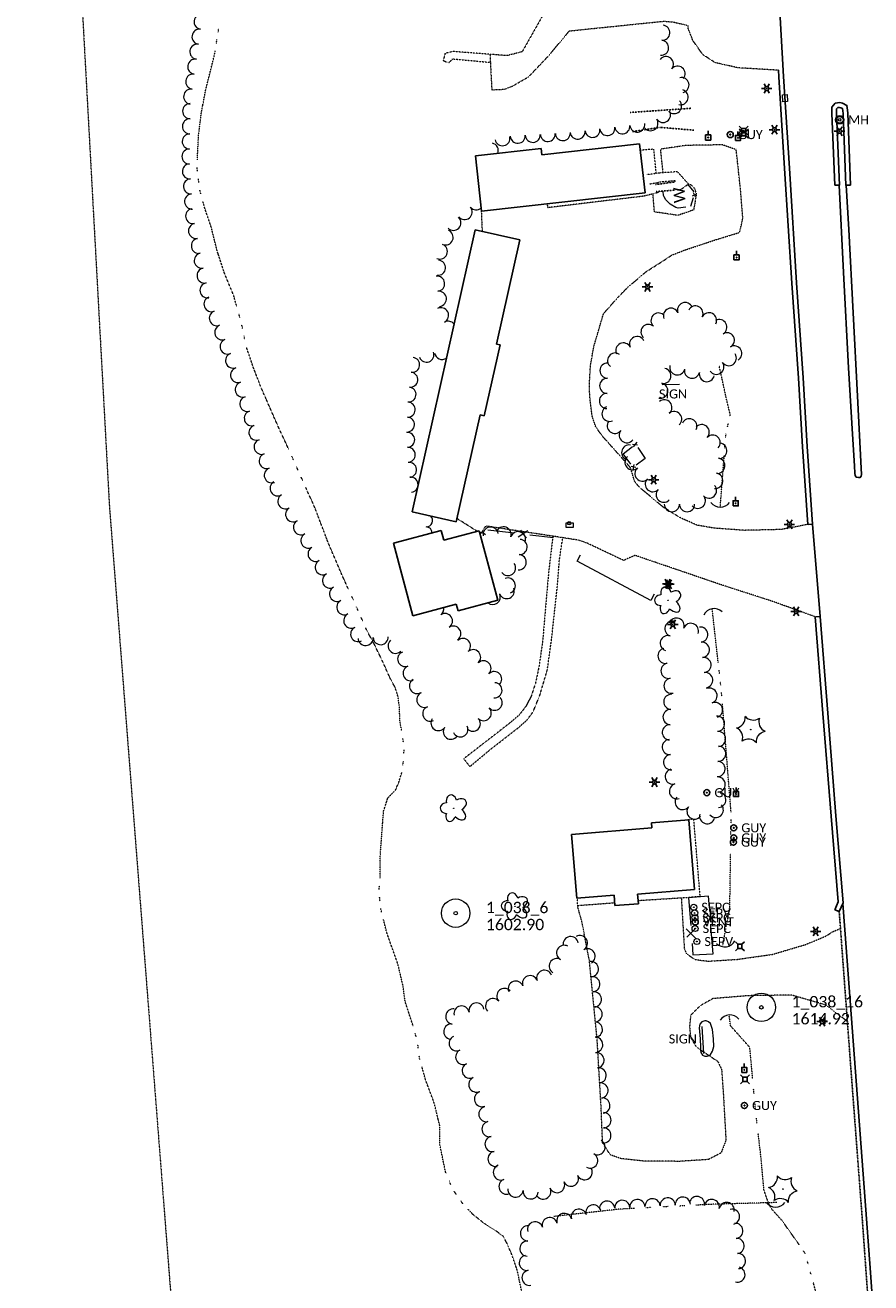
# Model space of a CAD drawing. Extents: x 386237 to 390135, y 96958 to 113752.
# Tile 85 of 116: x 387990 to 388437, y 107226 to 107891. Entities that reach past the tile are written whole.
import ezdxf
from ezdxf.enums import TextEntityAlignment as Align
from ezdxf.lldxf.tags import DXFTag

# ---------------------------------------------------------------- set-up
doc = ezdxf.new("R2010")
doc.units = 0
doc.header["$MEASUREMENT"] = 0
for name, pattern in [('Wisdot1', [0.0625, 0.03125, -0.03125]), ('Wisdot3', [0.1875, 0.125, -0.0625]), ('Wisdot5', [0.1, 0.05, -0.05]), ('Wisdot6', [0.375, 0.125, -0.0625, 0.03125, -0.0625, 0.03125, -0.0625])]:
    doc.linetypes.add(name, pattern=pattern)
for name, color, linetype, lineweight in [('E_BLD', 231, 'Continuous', 25), ('E_BLD_Steps', 31, 'Wisdot1', 25), ('E_DRN', 41, 'Continuous', 18), ('E_DTM_SlopeBottom', 81, 'Wisdot1', 25), ('E_DTM_SlopeTop', 81, 'Wisdot1', 25), ('E_DWY', 51, 'Wisdot3', 18), ('E_LAND_Vegetation', 81, 'Continuous', 18), ('E_LTG', 21, 'Continuous', 25), ('E_MAP_Limits', 81, 'Wisdot3', 18), ('E_MAP_PassPoints', 41, 'Continuous', 18), ('E_MISCPROP_Railing', 31, 'Continuous', 18), ('E_MISCPROP_Septic', 231, 'Continuous', 18), ('E_PATH_Sidewalk', 51, 'Wisdot5', 18), ('E_RDWY', 21, 'Continuous', 25), ('E_RDWY_Gravel', 21, 'Wisdot3', 25), ('E_SGN', 21, 'Continuous', 18), ('E_UTL_AG_Bold', 31, 'Continuous', 25), ('E_UTL_EGuyWire', 201, 'Continuous', 25), ('E_UTL_EPowerPole', 231, 'Eelec', 25), ('E_UTL_MH', 31, 'Continuous', 18), ('E_WTR', 131, 'Wisdot6', 18)]:
    doc.layers.add(name, color=color, linetype=linetype, lineweight=lineweight)
doc.styles.add('CalibriLight', font='calibril.ttf')
tags = doc.linetypes.add('Eelec', pattern='A,0.275,-0.05,["E",CalibriLight,S=0.07,R=0,X=-0.025,Y=-0.035],-0.05,0.875', length=1.25).pattern_tags.tags
tags[6] = DXFTag(74, 10)

# ---------------------------------------------------------------- blocks, each defined once
blk = doc.blocks.new('PP')
at = {"layer": 'E_MAP_PassPoints', "lineweight": 0}
for radius in [7.5, 0.96]:
    blk.add_circle((0, 0), radius, dxfattribs=at)
blk = doc.blocks.new('CULV')
at = {"color": 0, "linetype": 'ByBlock', "lineweight": -2, "transparency": 16777216}
blk.add_arc((0, 12.3), 12.3, 216.8699, 323.1301, dxfattribs=at)
blk = doc.blocks.new('GUY')
at = {"color": 0, "linetype": 'ByBlock', "lineweight": -2, "transparency": 16777216}
for radius in [4, 0.5]:
    blk.add_circle((0, 0), radius, dxfattribs=at)
at = {"color": 0, "linetype": 'ByBlock', "lineweight": -2, "transparency": 16777216, "style": 'CalibriLight'}
blk.add_text('GUY', height=12, dxfattribs=at).set_placement((10, 0), align=Align.MIDDLE_LEFT)
blk = doc.blocks.new('INLET')
at = {"color": 0, "linetype": 'ByBlock', "lineweight": -2, "transparency": 16777216, "flags": 128}
blk.add_lwpolyline([(-7.5, 10), (7.5, 10), (7.5, 0), (-7.5, 0)], close=True, dxfattribs=at)
blk = doc.blocks.new('LPOL')
at = {"color": 0, "linetype": 'ByBlock', "lineweight": -2, "transparency": 16777216}
for p, q in [((-4, 0), (-1.5, 0)), ((-0.75, 1.3), (-2, 3.46)), ((0.75, 1.3), (2, 3.46)), ((1.5, 0), (4, 0)), ((-2, -3.46), (-0.75, -1.3)), ((2, -3.46), (0.75, -1.3))]:
    blk.add_line(p, q, dxfattribs=at)
for radius in [1.5, 1.5, 1.5, 0.125]:
    blk.add_circle((0, 0), radius, dxfattribs=at)
blk = doc.blocks.new('MH')
at = {"color": 0, "linetype": 'ByBlock', "lineweight": -2, "transparency": 16777216}
for radius in [5, 4, 1.5]:
    blk.add_circle((0, 0), radius, dxfattribs=at)
at = {"color": 0, "linetype": 'ByBlock', "lineweight": -2, "transparency": 16777216, "style": 'CalibriLight'}
blk.add_text('MH', height=10.8, dxfattribs=at).set_placement((10, 0), align=Align.MIDDLE_LEFT)
blk = doc.blocks.new('PED')
at = {"color": 0, "linetype": 'ByBlock', "lineweight": -2, "transparency": 16777216}
for p, q in [((-2.5, 2.5), (-5.3, 5.3)), ((2.5, 2.5), (5.3, 5.3)), ((-2.5, -2.5), (-5.3, -5.3)), ((2.5, -2.5), (5.3, -5.3))]:
    blk.add_line(p, q, dxfattribs=at)
at = {"color": 0, "linetype": 'ByBlock', "lineweight": -2, "transparency": 16777216, "flags": 128}
blk.add_lwpolyline([(-2.5, -2.5), (2.5, -2.5), (2.5, 2.5), (-2.5, 2.5)], close=True, dxfattribs=at)
blk = doc.blocks.new('CTRE')
at = {"color": 0, "linetype": 'ByBlock', "lineweight": -2, "transparency": 16777216}
blk.add_circle((0, 0), 0.223, dxfattribs=at)
for centre, start, end in [((-11.97, 8.96), 280.2067, 5.97162), ((1.81, 14.92), 220.21132, 305.97623), ((-13.83, -5.9), 340.21132, 65.97623), ((13.83, 5.89), 160.21133, 245.97624), ((-1.81, -14.93), 40.21133, 125.97624)]:
    blk.add_arc(centre, 7.87, start, end, dxfattribs=at)
at = {"color": 0, "linetype": 'ByBlock', "lineweight": -2, "transparency": 16777216, "extrusion": (0, 0, -1)}
blk.add_arc((-12.03, -9.04), 7.87, 354.07279, 79.74889, dxfattribs=at)
blk = doc.blocks.new('PPOL')
at = {"color": 0, "linetype": 'ByBlock', "lineweight": -2, "transparency": 16777216}
blk.add_line((-0.1, 4.5), (-0.1, 11.6), dxfattribs=at)
at = {"color": 0, "linetype": 'ByBlock', "lineweight": -2, "transparency": 16777216, "flags": 128}
blk.add_lwpolyline([(-4.6, -4.5), (4.4, -4.5), (4.4, 4.5), (-4.6, 4.5)], close=True, dxfattribs=at)
at = {"color": 0, "linetype": 'ByBlock', "lineweight": -2, "transparency": 16777216}
blk.add_circle((0, 0), 0.582, dxfattribs=at)
blk = doc.blocks.new('SEPC')
at = {"color": 0, "linetype": 'ByBlock', "lineweight": -2, "transparency": 16777216}
for radius in [4, 0.5]:
    blk.add_circle((0, 0), radius, dxfattribs=at)
at = {"color": 0, "linetype": 'ByBlock', "lineweight": -2, "transparency": 16777216, "style": 'CalibriLight'}
blk.add_text('SEPC', height=12, dxfattribs=at).set_placement((10, 0), align=Align.MIDDLE_LEFT)
blk = doc.blocks.new('SEPV')
at = {"color": 0, "linetype": 'ByBlock', "lineweight": -2, "transparency": 16777216}
for radius in [4, 0.5]:
    blk.add_circle((0, 0), radius, dxfattribs=at)
at = {"color": 0, "linetype": 'ByBlock', "lineweight": -2, "transparency": 16777216, "style": 'CalibriLight'}
blk.add_text('SEPV', height=12, dxfattribs=at).set_placement((10, 0), align=Align.MIDDLE_LEFT)
blk = doc.blocks.new('SIGN')
at = {"color": 0, "linetype": 'ByBlock', "lineweight": -2, "transparency": 16777216, "style": 'CalibriLight'}
blk.add_text('SIGN', height=12, dxfattribs=at).set_placement((0, 0), align=Align.MIDDLE_CENTER)
blk = doc.blocks.new('DTRE')
at = {"color": 0, "linetype": 'ByBlock', "lineweight": -2, "transparency": 16777216}
blk.add_circle((-0.18, 0), 0.183, dxfattribs=at)
for centre, major_axis, ratio in [((-1.87, 5.32), (1.36, -4.98), 0.782863), ((-5.87, 0.15), (4.93, -0.12), 0.832022), ((4.06, 2.74), (-5.27, -2.93), 0.691916), ((-2.49, -5.24), (1.8, 4.86), 0.716896), ((3.54, -3.71), (-5.01, 4.58), 0.560249)]:
    blk.add_ellipse(centre, major_axis=major_axis, ratio=ratio, start_param=1.570796, end_param=4.712389, dxfattribs=at)
blk = doc.blocks.new('VENT')
at = {"color": 0, "linetype": 'ByBlock', "lineweight": -2, "transparency": 16777216}
for radius in [4, 0.5]:
    blk.add_circle((0, 0), radius, dxfattribs=at)
at = {"color": 0, "linetype": 'ByBlock', "lineweight": -2, "transparency": 16777216, "style": 'CalibriLight'}
blk.add_text('VENT', height=12, dxfattribs=at).set_placement((10, 0), align=Align.MIDDLE_LEFT)

msp = doc.modelspace()

# ---------------------------------------------------------------- linework, layer by layer
at = {"layer": 'E_BLD', "ltscale": 5}
for p, q in [((388228.21, 107822.12), (388262.91, 107826.02)), ((388231.49, 107792.87), (388228.21, 107822.12)), ((388262.91, 107826.02), (388263.29, 107822.61)), ((388263.29, 107822.61), (388314.99, 107828.43)), ((388314.99, 107828.43), (388317.9, 107802.59)), ((388317.9, 107802.59), (388231.49, 107792.87)), ((388194.77, 107633.88), (388228.07, 107782.9)), ((388228.07, 107782.9), (388251.74, 107777.61)), ((388251.74, 107777.61), (388239.44, 107722.57)), ((388239.44, 107722.57), (388241.26, 107722.16)), ((388241.26, 107722.16), (388232.89, 107684.67)), ((388230.73, 107685.15), (388218.11, 107628.66)), ((388232.89, 107684.67), (388230.73, 107685.15)), ((388218.11, 107628.66), (388194.77, 107633.88)), ((388184.99, 107617.37), (388210.12, 107624.07)), ((388210.12, 107624.07), (388211.51, 107618.87)), ((388211.51, 107618.87), (388230.25, 107623.86)), ((388230.25, 107623.86), (388240.04, 107587.15)), ((388195.23, 107578.97), (388184.99, 107617.37)), ((388218.11, 107585.07), (388195.23, 107578.97)), ((388219.05, 107581.55), (388218.11, 107585.07)), ((388240.04, 107587.15), (388219.05, 107581.55)), ((388321.29, 107469.43), (388340.99, 107471.02)), ((388340.99, 107471.02), (388343.97, 107434.18)), ((388279.09, 107463.28), (388321.51, 107466.71)), ((388281.81, 107429.58), (388279.09, 107463.28)), ((388321.51, 107466.71), (388321.29, 107469.43)), ((388301.52, 107431.17), (388281.81, 107429.58)), ((388301.97, 107425.66), (388301.52, 107431.17)), ((388343.97, 107434.18), (388313.95, 107431.75)), ((388313.95, 107431.75), (388314.36, 107426.66)), ((388314.36, 107426.66), (388301.97, 107425.66))]:
    msp.add_line(p, q, dxfattribs=at)
at = {"layer": 'E_BLD_Steps'}
for points in [[(388333.48, 107808.31), (388323.33, 107806.92)], [(388323.81, 107803.21), (388333.94, 107803.99)]]:
    msp.add_lwpolyline(points, dxfattribs=at)
at = {"layer": 'E_DTM_SlopeBottom'}
msp.add_lwpolyline([(388343.66, 107835.67), (388325.8, 107837.17), (388311.32, 107834.92)], dxfattribs=at)
at = {"layer": 'E_DTM_SlopeTop'}
msp.add_lwpolyline([(388310.07, 107845.04), (388342.02, 107847.23)], dxfattribs=at)
at = {"layer": 'E_DWY', "flags": 128}
for points in [[(388338.9, 107910.62), (388322.19, 107902.76), (388287.98, 107899.96), (388264.33, 107897.24), (388252.94, 107877.14), (388244.87, 107875.07), (388235.92, 107875.78), (388236.9, 107857), (388243.51, 107857.34), (388247.67, 107858.89), (388256.37, 107863.9), (388266.94, 107875.04), (388277.89, 107888.16), (388327.84, 107893.29), (388332.86, 107892.85), (388340.57, 107891.08)], [(388388.41, 107867.35), (388367.17, 107868.63), (388354.96, 107871.36), (388348.41, 107875.63), (388343.22, 107882.97), (388340.76, 107889.18), (388340.58, 107890.98)], [(388403.95, 107627.24), (388389.79, 107624.51), (388370.38, 107624.08), (388354.62, 107625.22), (388345.36, 107626.81), (388336.23, 107630.88), (388327.4, 107636.42), (388315.38, 107646.45), (388312.46, 107649.72), (388310.18, 107657.27), (388295.12, 107674.16), (388291.81, 107678.88), (388289.94, 107684.43), (388288.69, 107694.6), (388288.47, 107701.11), (388289.03, 107711.01), (388290.81, 107721.29), (388293.23, 107729.45), (388295.94, 107738.64), (388303.18, 107746.86), (388308.61, 107752.44), (388318.32, 107760.74), (388328.54, 107767.27), (388332.05, 107769.63), (388339.03, 107772.34), (388354.79, 107777.6), (388367.91, 107781.64), (388369.56, 107789.1), (388368.38, 107804), (388366.07, 107825.37), (388358.8, 107827.92), (388339.5, 107827.6), (388326.65, 107825.7), (388325.98, 107825.45), (388327.29, 107813.18)], [(388340.86, 107807.21), (388342.36, 107806.8), (388344.09, 107804.85), (388344.98, 107801.85), (388343.58, 107793.49), (388335.26, 107790.63), (388322.85, 107792.45), (388322.07, 107801.97), (388317.28, 107800.79), (388266.52, 107794.68), (388266.32, 107796.79)], [(388231.3, 107793.58), (388231.8, 107782.06)], [(388229.15, 107623.57), (388218.48, 107630.35)], [(388230.75, 107622.55), (388230.57, 107622.67)], [(388407.87, 107578.37), (388385.02, 107586.62), (388357.32, 107595.56), (388312.55, 107610.87), (388306.58, 107608.2), (388287.52, 107617.2), (388282.97, 107618.84), (388269.43, 107620.96), (388233.65, 107626.36), (388230.8, 107621.8)], [(388314.23, 107428.38), (388337.05, 107429.82), (388338.65, 107402.81), (388339.75, 107400.27), (388344.23, 107397.17), (388351.22, 107396.28), (388366.8, 107397.27), (388385.34, 107399.92), (388402.91, 107405.13), (388413.86, 107409.77), (388416.72, 107411.66), (388421.17, 107413.66)], [(388282.31, 107425.75), (388301.84, 107427.2)], [(388424.82, 107364.36), (388413.66, 107373.04), (388395.29, 107378.37), (388372.4, 107378.03), (388353.7, 107376.49), (388346.98, 107372.67), (388341.98, 107367.67), (388341.41, 107361.59), (388341.93, 107356.1), (388344.67, 107351.37), (388345.83, 107350.29), (388356.29, 107343.35), (388358.35, 107339.04), (388359.22, 107326.72), (388360.64, 107301.61), (388358.06, 107294.9), (388351.33, 107291.41), (388335.98, 107290.44), (388317.22, 107290.58), (388305.28, 107291.86), (388299.48, 107293.91), (388295.45, 107300.28), (388294.72, 107318.22), (388292.56, 107355.09), (388288.44, 107396.83), (388284.48, 107417.24), (388282.43, 107424.58), (388282.31, 107425.75)]]:
    msp.add_lwpolyline(points, dxfattribs=at)
at = {"layer": 'E_LAND_Vegetation'}
for centre, radius, start, end in [((388083.55, 107892.98), 4, 81.9121, 261.89678), ((388082.43, 107885.07), 4, 81.9121, 261.89678), ((388327.06, 107887.21), 3.97, 265.31421, 85.29889), ((388326.41, 107879.29), 3.97, 265.31421, 85.29889), ((388081.3, 107877.15), 4, 81.9121, 261.89678), ((388080.2, 107869.24), 4, 82.13495, 262.11963), ((388328.92, 107870.61), 3.97, 320.63441, 140.61909), ((388335.06, 107865.57), 3.97, 320.63441, 140.61909), ((388079.1, 107861.32), 4, 82.13495, 262.11963), ((388337.16, 107859.52), 3.97, 284.02941, 104.01409), ((388078.01, 107853.4), 4, 82.13495, 262.11963), ((388336.76, 107853.1), 3.97, 254.36636, 74.35103), ((388077.48, 107845.7), 4, 89.17428, 269.15896), ((388333.22, 107848.41), 3.97, 224.81634, 44.80101), ((388327.4, 107843.69), 3.97, 213.29407, 33.27875), ((388077.36, 107837.7), 4, 89.17428, 269.15896), ((388282.22, 107834.89), 3.97, 186.77569, 6.76037), ((388290.11, 107835.83), 3.97, 186.77569, 6.76037), ((388298.01, 107836.76), 3.97, 186.77569, 6.76037), ((388305.9, 107837.7), 3.97, 186.77569, 6.76037), ((388313.78, 107838.64), 3.97, 186.94134, 6.92602), ((388320.76, 107839.33), 3.97, 213.29407, 33.27875), ((388077.25, 107829.71), 4, 89.17428, 269.15896), ((388236.35, 107824.94), 3.97, 337.99027, 76.96544), ((388242.52, 107831.41), 3.97, 191.54362, 11.52829), ((388250.64, 107832.73), 3.97, 183.32638, 3.31106), ((388258.58, 107833.19), 3.97, 183.32638, 3.31106), ((388266.51, 107833.65), 3.97, 183.32638, 3.31106), ((388274.44, 107834.11), 3.97, 183.32638, 3.31106), ((388077.13, 107821.72), 4, 89.17428, 269.15896), ((388077.37, 107813.91), 4, 94.05369, 274.03836), ((388077.93, 107805.94), 4, 94.05369, 274.03836), ((388078.5, 107797.96), 4, 94.05369, 274.03836), ((388079.08, 107790.24), 4, 100.87943, 280.86411), ((388216.54, 107786.69), 4.02, 226.33753, 46.32221), ((388222.52, 107792.43), 4.02, 219.35066, 39.33533), ((388228.74, 107797.53), 4.02, 219.35066, 309.82634), ((388080.59, 107782.39), 4, 100.87943, 280.86411), ((388212.44, 107778.99), 4.02, 248.00558, 67.99026), ((388082.1, 107774.54), 4, 100.87943, 280.86411), ((388083.61, 107766.69), 4, 100.87943, 280.86411), ((388209.42, 107771.53), 4.02, 248.00558, 67.99026), ((388085.11, 107758.84), 4, 100.87943, 280.86411), ((388208.46, 107762.94), 4.02, 264.94911, 84.93379), ((388207.97, 107754.5), 4.02, 276.51349, 96.49817), ((388086.62, 107750.99), 4, 100.87943, 280.86411), ((388208.88, 107746.51), 4.02, 276.51349, 96.49817), ((388088.75, 107743.69), 4, 110.96176, 290.94644), ((388339.02, 107740.55), 4.01, 21.88924, 201.87392), ((388344.53, 107738.74), 4.01, 333.38349, 153.36816), ((388091.6, 107736.23), 4, 110.96176, 290.94644), ((388210.06, 107737.79), 4.02, 297.58745, 117.57213), ((388325.03, 107735.01), 4.01, 48.66611, 228.65079), ((388331.58, 107737.56), 4.01, 21.88924, 201.87392), ((388351.7, 107735.15), 4.01, 333.38349, 153.36816), ((388357.16, 107731.54), 4.01, 299.52133, 119.50601), ((388094.46, 107728.76), 4, 110.96176, 290.94644), ((388213.79, 107730.66), 4.02, 38.16446, 117.57213), ((388319.73, 107728.99), 4.01, 48.66611, 228.65079), ((388097.32, 107721.3), 4, 110.96176, 290.94644), ((388306.4, 107719.19), 4.01, 24.90364, 204.88832), ((388313.67, 107722.56), 4.01, 24.90364, 204.88832), ((388361.11, 107724.57), 4.01, 299.52133, 119.50601), ((388100.18, 107713.83), 4, 110.96176, 290.94644), ((388202.36, 107716.95), 3.95, 200.40263, 20.38731), ((388210.56, 107718.36), 3.95, 187.91482, 307.08839), ((388302.06, 107713.86), 4.01, 53.37479, 233.35947), ((388362.16, 107715.11), 4.01, 214.48584, 34.47051), ((388365.06, 107717.59), 4.01, 299.52133, 119.50601), ((388102.85, 107706.17), 4, 107.58026, 287.56494), ((388194.82, 107711.58), 3.95, 263.05399, 83.03866), ((388298.06, 107708.51), 4.01, 88.85774, 268.84242), ((388327.59, 107705.74), 4.01, 258.12844, 78.11312), ((388334.92, 107710.27), 4.01, 167.09663, 347.08131), ((388342.73, 107708.48), 4.01, 167.09663, 347.08131), ((388355.55, 107710.57), 4.01, 214.48584, 34.47051), ((388105.26, 107698.54), 4, 107.58026, 287.56494), ((388193.86, 107703.75), 3.95, 263.05399, 83.03866), ((388297.9, 107700.5), 4.01, 88.85774, 268.84242), ((388350.54, 107706.69), 4.01, 167.09663, 347.08131), ((388192.91, 107695.91), 3.95, 263.05399, 83.03866), ((388297.74, 107692.48), 4.01, 88.85774, 268.84242), ((388325.94, 107697.9), 4.01, 258.12844, 78.11312), ((388107.67, 107690.92), 4, 107.58026, 287.56494), ((388192.48, 107687.89), 3.95, 267.11039, 87.09507), ((388299.09, 107685.7), 4.01, 113.76848, 293.75316), ((388328.12, 107689.13), 4.01, 309.97603, 129.96071), ((388110.09, 107683.3), 4, 107.58026, 287.56494), ((388192.09, 107680), 3.95, 267.11039, 87.09507), ((388333.27, 107682.98), 4.01, 309.97603, 129.96071), ((388341.29, 107679.08), 4.01, 336.5822, 156.56688), ((388112.53, 107675.77), 4, 109.73511, 289.71979), ((388192.22, 107671.94), 3.95, 271.96651, 91.95119), ((388301.9, 107679.34), 4.01, 142.16039, 322.14507), ((388308.23, 107674.42), 4.01, 142.16039, 322.14507), ((388347.84, 107676.01), 4.01, 316.36474, 136.34942), ((388115.23, 107668.25), 4, 109.73511, 289.71979), ((388309.51, 107665.24), 4.01, 80.01398, 259.99866), ((388353.64, 107670.48), 4.01, 316.36474, 136.34942), ((388357.15, 107666.16), 4.01, 262.45421, 82.43889), ((388117.93, 107660.72), 4, 109.73511, 289.71979), ((388192.49, 107664.05), 3.95, 271.96651, 91.95119), ((388311.22, 107660.1), 4.01, 131.3456, 311.33028), ((388120.63, 107653.2), 4, 109.73511, 289.71979), ((388193.2, 107656.05), 3.95, 275.85092, 95.8356), ((388316.52, 107654.09), 4.01, 131.3456, 311.33028), ((388356.1, 107658.22), 4.01, 262.45421, 82.43889), ((388123.69, 107646.3), 4, 120.95882, 300.9435), ((388194, 107648.2), 3.95, 358.85113, 95.8356), ((388321.99, 107648.48), 4.01, 136.09836, 316.08304), ((388355.04, 107650.27), 4.01, 262.45421, 82.43889), ((388127.8, 107639.44), 4, 120.95882, 300.9435), ((388194, 107648.2), 3.95, 275.85092, 335.95345), ((388327.76, 107642.92), 4.01, 136.09836, 316.08304), ((388345.8, 107639.69), 4.01, 222.78158, 42.76626), ((388351.68, 107645.13), 4.01, 222.78158, 42.76626), ((388131.91, 107632.58), 4, 120.95882, 300.9435), ((388332.09, 107637.97), 4.01, 179.93993, 359.9246), ((388340.1, 107637.96), 4.01, 179.93993, 359.9246), ((388136.02, 107625.73), 4, 120.95882, 300.9435), ((388202.32, 107629.25), 3.32, 268.09046, 47.18252), ((388202.1, 107622.62), 3.32, 3.39988, 88.07513), ((388230.86, 107618.76), 4.03, 47.5265, 94.54931), ((388236.31, 107621.82), 4.03, 9.60594, 189.59062), ((388243.13, 107621.94), 4.03, 341.41479, 161.39947), ((388250.77, 107619.37), 4.03, 341.41479, 161.39947), ((388139.97, 107618.67), 4, 118.34457, 298.32925), ((388251.57, 107615.27), 4.03, 266.72654, 86.71122), ((388143.76, 107611.63), 4, 118.34457, 298.32925), ((388251.11, 107607.23), 4.03, 266.72654, 86.71122), ((388147.56, 107604.59), 4, 118.34457, 298.32925), ((388245.47, 107604.18), 4.03, 214.93566, 34.92034), ((388151.35, 107597.56), 4, 118.34457, 298.32925), ((388245.34, 107594.87), 4.03, 291.1743, 111.15898), ((388155.15, 107590.52), 4, 118.34457, 298.32925), ((388237.36, 107588.85), 4.03, 230.3991, 23.08321), ((388244.77, 107592.01), 4.03, 203.09853, 23.08321), ((388158.94, 107583.48), 4, 118.34457, 298.32925), ((388207.53, 107582.55), 4, 306.36976, 10.75437), ((388162.62, 107576.34), 4, 117.20158, 297.18625), ((388212.13, 107576.14), 4, 303.63578, 123.62046), ((388332.43, 107572.05), 4.03, 71.61983, 251.60451), ((388334.52, 107573.69), 4.03, 339.96938, 159.95406), ((388166.28, 107569.23), 4, 117.20158, 297.18625), ((388216.56, 107569.49), 4, 303.63578, 123.62046), ((388342.1, 107570.92), 4.03, 339.96938, 159.95406), ((388347.05, 107568.95), 4.03, 275.96066, 95.94534), ((388170.19, 107567.18), 4, 183.28789, 3.27257), ((388178.17, 107567.63), 4, 183.28789, 3.27257), ((388186.05, 107563.05), 4, 132.87902, 312.8637), ((388221.65, 107562.94), 4, 312.20337, 132.18804), ((388329.89, 107564.4), 4.03, 71.61983, 251.60451), ((388347.89, 107560.93), 4.03, 275.96066, 95.94534), ((388191.13, 107556.02), 4, 110.84062, 290.8253), ((388227.02, 107557.02), 4, 312.20337, 132.18804), ((388328.69, 107557.75), 4.03, 101.48257, 281.46724), ((388348.76, 107552.89), 4.03, 276.54029, 96.52497), ((388193.97, 107548.55), 4, 110.84062, 290.8253), ((388232.54, 107551.12), 4, 314.76563, 134.75031), ((388238.17, 107545.44), 4, 314.76563, 134.75031), ((388330.29, 107549.85), 4.03, 101.48257, 281.46724), ((388197.35, 107541.73), 4, 120.58006, 300.56473), ((388238.31, 107539.55), 4, 266.12521, 86.10989), ((388331.9, 107541.94), 4.03, 101.48257, 281.46724), ((388349.68, 107544.88), 4.03, 276.54029, 96.52497), ((388201.24, 107534.47), 4, 113.51959, 293.50427), ((388331.8, 107533.39), 4.03, 87.14801, 267.13269), ((388351.96, 107536.66), 4.03, 290.79125, 110.77593), ((388204.43, 107527.14), 4, 113.51959, 293.50427), ((388232.64, 107527.4), 4, 223.92637, 43.91104), ((388238.4, 107532.94), 4, 223.92637, 43.91104), ((388331.4, 107525.33), 4.03, 87.14801, 267.13269), ((388354.82, 107529.12), 4.03, 290.79125, 110.77593), ((388208.71, 107522.17), 4, 145.0964, 325.08108), ((388226.88, 107521.85), 4, 223.92637, 43.91104), ((388355.92, 107521.84), 4.03, 273.77963, 93.76431), ((388215.26, 107517.6), 4, 145.0964, 325.08108), ((388220.27, 107518.82), 4, 204.39966, 24.38434), ((388331, 107517.28), 4.03, 87.14801, 267.13269), ((388356.45, 107513.79), 4.03, 273.77963, 93.76431), ((388331.01, 107509.51), 4.03, 94.86431, 274.84899), ((388356.54, 107505.97), 4.03, 267.46588, 87.45056), ((388331.7, 107501.48), 4.03, 94.86431, 274.84899), ((388332.59, 107493.89), 4.03, 105.68481, 285.66949), ((388356.18, 107497.92), 4.03, 267.46588, 87.45056), ((388334.77, 107486.12), 4.03, 105.68481, 285.66949), ((388356.28, 107489.69), 4.03, 271.96624, 91.95092), ((388337.76, 107480.45), 4.03, 141.52578, 321.51046), ((388356.56, 107481.63), 4.03, 271.96624, 91.95092), ((388344.07, 107475.44), 4.03, 141.52578, 321.51046), ((388355.25, 107476.26), 4.03, 220.62692, 40.6116), ((388350.74, 107472.95), 4.03, 164.31743, 344.30211), ((388283.45, 107405.83), 4.03, 300.09756, 120.08224), ((388275.16, 107400.65), 4.03, 60.65323, 240.63791), ((388278.57, 107405.29), 4.03, 9.87528, 189.85995), ((388271.21, 107393.63), 4.03, 60.65323, 240.63791), ((388287.48, 107398.86), 4.03, 300.09756, 120.08224), ((388264.63, 107387.47), 4.03, 20.75413, 200.73881), ((388289.22, 107392.09), 4.03, 275.70949, 95.69417), ((388249.58, 107381.77), 4.03, 20.75413, 200.73881), ((388257.1, 107384.62), 4.03, 20.75413, 200.73881), ((388290.02, 107384.08), 4.03, 275.70949, 95.69417), ((388237.58, 107372.51), 4.03, 41.77621, 221.76088), ((388243.58, 107377.88), 4.03, 41.77621, 221.76088), ((388290.82, 107376.07), 4.03, 275.70949, 95.69417), ((388216.55, 107367.04), 4.03, 82.50523, 262.48991), ((388220.93, 107368.57), 4.03, 11.57616, 191.56083), ((388228.82, 107370.18), 4.03, 11.57616, 191.56083), ((388291.21, 107368.2), 4.03, 271.20356, 91.18824), ((388291.37, 107360.15), 4.03, 271.20356, 91.18824), ((388215.5, 107359.06), 4.03, 82.50523, 262.48991), ((388218.36, 107352.9), 4.03, 115.39662, 295.3813), ((388291.54, 107352.11), 4.03, 271.20356, 91.18824), ((388221.81, 107345.63), 4.03, 115.39662, 295.3813), ((388292.21, 107343.85), 4.03, 278.06761, 98.05229), ((388225.28, 107338.37), 4.03, 115.54956, 295.53424), ((388293.34, 107335.88), 4.03, 278.06761, 98.05229), ((388228.75, 107331.1), 4.03, 115.54956, 295.53424), ((388294.35, 107327.93), 4.03, 276.90717, 96.89185), ((388231.71, 107323.37), 4.03, 109.11228, 289.09696), ((388295.32, 107319.94), 4.03, 276.90717, 96.89185), ((388234.07, 107315.4), 4.03, 101.58317, 281.56785), ((388235.68, 107307.52), 4.03, 101.58317, 281.56785), ((388295.88, 107312.19), 4.03, 269.86255, 89.84723), ((388237.3, 107299.63), 4.03, 101.58317, 281.56785), ((388295.86, 107304.14), 4.03, 269.86255, 89.84723), ((388292.75, 107297.94), 4.03, 241.53138, 61.51606), ((388238.91, 107291.75), 4.03, 101.58317, 281.56785), ((388288.91, 107290.86), 4.03, 241.53138, 61.51606), ((388241.68, 107284.6), 4.03, 111.76744, 291.75212), ((388285.98, 107284.74), 4.03, 205.13337, 25.11805), ((388244.67, 107277.12), 4.03, 111.76744, 291.75212), ((388271.41, 107277.9), 4.03, 205.13337, 25.11805), ((388278.7, 107281.32), 4.03, 205.13337, 25.11805), ((388249.45, 107275.52), 4.03, 173.1452, 353.12987), ((388257.45, 107274.56), 4.03, 173.1452, 353.12987), ((388264.12, 107274.49), 4.03, 205.13337, 25.11805), ((388313.84, 107266.29), 4.01, 3.03737, 183.02205), ((388321.84, 107266.71), 4.01, 3.03737, 183.02205), ((388329.84, 107267.14), 4.01, 3.03737, 183.02205), ((388337.85, 107267.56), 4.01, 3.03737, 183.02205), ((388345.32, 107267.9), 4.01, 348.63521, 168.61989), ((388353.17, 107266.32), 4.01, 348.63521, 168.61989), ((388282.89, 107261.18), 4.01, 16.10796, 196.09263), ((388290.59, 107263.4), 4.01, 16.10796, 196.09263), ((388297.84, 107265.44), 4.01, 3.03737, 183.02205), ((388305.84, 107265.87), 4.01, 3.03737, 183.02205), ((388361.03, 107264.74), 4.01, 348.63521, 168.61989), ((388363.85, 107261.17), 4.01, 283.6916, 103.67628), ((388259.79, 107254.51), 4.01, 16.10796, 196.09263), ((388267.49, 107256.74), 4.01, 16.10796, 196.09263), ((388275.19, 107258.96), 4.01, 16.10796, 196.09263), ((388365.63, 107253.69), 4.01, 274.9506, 94.93528), ((388256.02, 107252.34), 4.01, 87.80661, 267.79128), ((388255.71, 107244.33), 4.01, 87.80661, 267.79128), ((388366.32, 107245.71), 4.01, 274.9506, 94.93528), ((388255.39, 107236.78), 4.01, 100.43486, 280.41954), ((388367.01, 107237.72), 4.01, 274.9506, 94.93528), ((388256.84, 107228.9), 4.01, 100.43486, 280.41954), ((388366.72, 107230.6), 4.01, 253.91916, 73.90384)]:
    msp.add_arc(centre, radius, start, end, dxfattribs=at)
at = {"layer": 'E_MAP_Limits', "lineweight": 0, "flags": 128}
msp.add_lwpolyline([(387990.28, 108453.84), (388034.79, 107636.76), (388082.22, 107027.45)], dxfattribs=at)
at = {"layer": 'E_MAP_PassPoints', "lineweight": 0}
for centre, radius in [((388217.8, 107421.68), 7.5), ((388217.8, 107421.68), 0.96), ((388379.35, 107371.87), 7.5), ((388379.35, 107371.87), 0.96)]:
    msp.add_circle(centre, radius, dxfattribs=at)
at = {"layer": 'E_MISCPROP_Railing', "ltscale": 5}
for p, q in [((388344.5, 107800.38), (388343.53, 107802.54)), ((388343.03, 107800.9), (388344.88, 107801.75)), ((388311.3, 107669.68), (388313.9, 107669.23)), ((388311.84, 107668.25), (388313.64, 107670.76)), ((388313.06, 107657.26), (388310.57, 107657.79)), ((388311.98, 107658.89), (388311.35, 107655.99)), ((388255.89, 107623.88), (388250.79, 107620.41)), ((388255.19, 107619.88), (388252.2, 107624.23)), ((388355.09, 107416.74), (388349.88, 107421.82)), ((388350.31, 107416.6), (388354.63, 107421.1)), ((388339.58, 107413.32), (388344.76, 107408.24)), ((388344.35, 107413.44), (388340.02, 107408.98))]:
    msp.add_line(p, q, dxfattribs=at)
at = {"layer": 'E_MISCPROP_Railing', "flags": 128}
for points in [[(388339.36, 107794.96), (388335.45, 107794.38), (388334.15, 107794.73), (388331.22, 107796.59), (388328.84, 107798.81), (388328.06, 107800.36), (388327.64, 107801.19), (388327.4, 107803.2)], [(388343.86, 107802.99), (388340.62, 107807.03)], [(388342.15, 107795.51), (388343.54, 107800.08)], [(388306.37, 107664.52), (388311.24, 107668.43)], [(388310.42, 107659.04), (388306.37, 107664.52)], [(388314.05, 107667.96), (388317.97, 107662.06)], [(388317.97, 107662.06), (388313.16, 107658.47)], [(388248.9, 107622.53), (388234.86, 107624.21)], [(388269.42, 107620.07), (388257.06, 107621.55)], [(388322.69, 107590.38), (388321.01, 107586.95), (388282.07, 107607.74), (388283.81, 107611.11)], [(388351.88, 107424.51), (388351.37, 107430.63), (388340.85, 107429.83)], [(388340.85, 107429.83), (388342, 107415.22)], [(388353.88, 107400.18), (388352.67, 107414.82)], [(388342.76, 107405.57), (388343.23, 107399.59), (388353.88, 107400.18)], [(388354.02, 107355.29), (388353.48, 107360.15), (388352.45, 107363.33), (388351.43, 107364.28), (388350.24, 107364.74), (388349.5, 107364.77), (388347.91, 107364.29), (388346.9, 107362.96), (388346.48, 107360.96), (388346.98, 107355.3)], [(388346.98, 107355.3), (388347.13, 107350.86), (388347.25, 107349.32), (388347.35, 107347.96), (388348.21, 107346.57), (388349.4, 107346.06), (388350.7, 107345.98), (388352.34, 107346.65), (388353.57, 107348.67), (388354.22, 107351.23), (388354.02, 107355.29)]]:
    msp.add_lwpolyline(points, dxfattribs=at)
at = {"layer": 'E_MISCPROP_Railing'}
msp.add_ellipse((388277.77, 107627.85), major_axis=(-0.889, -0.03), ratio=0.998627, dxfattribs=at)
at = {"layer": 'E_PATH_Sidewalk', "flags": 128}
for points in [[(388235.92, 107875.78), (388216.61, 107877.25), (388212.21, 107876.31), (388211.22, 107872.52), (388214.07, 107871.21), (388216.24, 107873.36), (388236.14, 107871.52)], [(388323.83, 107812.77), (388322.51, 107825.61), (388315.37, 107825.07)], [(388322.07, 107801.97), (388326.26, 107803.4)], [(388269.15, 107621), (388266.94, 107602.08), (388265.64, 107587.55), (388263.8, 107565.81), (388261.9, 107552.39), (388259.97, 107543.23), (388257.73, 107536.41), (388254.99, 107531.15), (388251.34, 107526.43), (388246.43, 107522.22), (388222.04, 107503.3), (388225.32, 107499.15), (388235.47, 107507.69), (388245.53, 107515.56), (388251, 107519.79), (388255.47, 107523.76), (388258.8, 107528.25), (388260.04, 107531.44), (388262.22, 107536.68), (388266.24, 107550.29), (388268.4, 107565.86), (388270.03, 107580.74), (388271.57, 107594.6), (388272.58, 107607.88), (388273.76, 107616.12), (388274.48, 107620.17)], [(388337.05, 107429.79), (388347, 107430.6), (388343.73, 107470.35), (388343.58, 107471.46), (388340.35, 107470.97)], [(388282.33, 107425.61), (388282.05, 107429.6)]]:
    msp.add_lwpolyline(points, dxfattribs=at)
at = {"layer": 'E_PATH_Sidewalk'}
for points in [[(388334.65, 107804.01), (388337.08, 107804.48), (388340.86, 107807.21), (388335.03, 107813.7), (388325.53, 107813.01), (388323.83, 107812.77), (388318.48, 107812.12)], [(388320.22, 107807.26), (388324.34, 107807.88), (388325.73, 107808.34), (388333.65, 107809.07), (388333.72, 107808.42)]]:
    msp.add_lwpolyline(points, dxfattribs=at)
at = {"layer": 'E_RDWY', "flags": 128}
for points in [[(388373.31, 108211.91), (388376.45, 108148.02), (388378.41, 108112.11), (388381.17, 108062.57), (388384.22, 108002.98), (388387.31, 107937.17), (388389.15, 107898.4), (388391.1, 107864.07), (388394.17, 107815.56), (388397.93, 107754.95), (388401.44, 107704.66), (388403.64, 107668.46), (388406.44, 107627.41)], [(388388.41, 107867.35), (388388.61, 107863.92), (388391.67, 107815.4), (388395.43, 107754.79), (388398.95, 107704.49), (388401.14, 107668.3), (388403.95, 107627.24)], [(388426.53, 107806.6), (388425.01, 107844.67), (388424.95, 107846.19), (388424.61, 107848.75), (388422.29, 107849.88), (388420.77, 107850.24), (388418.41, 107850.01), (388416.65, 107847.78), (388416.52, 107844.56), (388418.16, 107806.51)], [(388424.03, 107806.5), (388422.51, 107844.57), (388422.46, 107845.98), (388422.31, 107847.09), (388421.45, 107847.51), (388420.6, 107847.71), (388419.71, 107847.62), (388419.12, 107846.87), (388419.03, 107844.57), (388420.66, 107806.61)], [(388418.16, 107806.51), (388420.56, 107806.61), (388422.7, 107760.47), (388425.44, 107710.03), (388427.48, 107674.9), (388428.51, 107658.15), (388428.75, 107654.34), (388429.02, 107653.06), (388429.55, 107652.23), (388430.62, 107652.05), (388431.58, 107652.08), (388432.06, 107652.66), (388432.25, 107653.62), (388432.19, 107657.04), (388430.17, 107694.98), (388425.58, 107783.13), (388424.13, 107806.51), (388426.53, 107806.6)], [(388404.05, 107627.25), (388406.44, 107627.41), (388410.36, 107578.56), (388407.97, 107578.37)], [(388407.87, 107578.37), (388411.92, 107527.25), (388416.25, 107472.88), (388419.99, 107427.59), (388418.22, 107423.49)], [(388410.36, 107578.56), (388414.41, 107527.45), (388418.74, 107473.08), (388422.53, 107427.18), (388420.51, 107422.5)], [(388418.22, 107423.49), (388420.51, 107422.5)], [(388422.38, 107426.83), (388423.53, 107412.86), (388429.08, 107337.71), (388433.97, 107271.9), (388437.02, 107231.7), (388442.28, 107156.93), (388446.35, 107098.74), (388448.48, 107069.17), (388449.88, 107051.19)]]:
    msp.add_lwpolyline(points, dxfattribs=at)
at = {"layer": 'E_RDWY_Gravel', "flags": 128}
msp.add_lwpolyline([(388420.51, 107422.5), (388426.43, 107342.68), (388432.77, 107258.97), (388439.84, 107159.22), (388444.5, 107090.27), (388447.39, 107050.06)], dxfattribs=at)
at = {"layer": 'E_SGN', "ltscale": 5}
for p, q in [((388326.9, 107701.16), (388336.1, 107701.36)), ((388348.88, 107347.55), (388348.06, 107361.67))]:
    msp.add_line(p, q, dxfattribs=at)
at = {"layer": 'E_WTR', "flags": 128}
for points in [[(388092.26, 107887.54), (388092.58, 107889.53)], [(388091.31, 107881.57), (388091.63, 107883.56)], [(388084.2, 107849.08), (388085.68, 107856.91), (388090.35, 107875.6), (388090.67, 107877.58)], [(388081.27, 107820.01), (388081.41, 107822.77), (388081.89, 107832.57), (388083.32, 107844.44), (388084.2, 107849.08)], [(388081.34, 107813.98), (388081.1, 107815.99)], [(388082.05, 107807.98), (388081.81, 107809.98)], [(388083.13, 107802.04), (388082.6, 107803.98)], [(388092.34, 107770.08), (388091.79, 107771.74), (388088.72, 107784.07), (388085.11, 107794.71), (388084.18, 107798.14)], [(388102.08, 107742.54), (388100.45, 107748.31), (388095.66, 107759.87), (388092.34, 107770.08)], [(388103.72, 107736.71), (388103.17, 107738.65)], [(388105.15, 107730.84), (388104.73, 107732.81)], [(388106.41, 107724.92), (388105.99, 107726.89)], [(388117.57, 107693.63), (388114.76, 107700.06), (388110.86, 107710.27), (388107.33, 107720.62), (388107.26, 107720.98)], [(388362.74, 107684.42), (388362.93, 107685.28), (388361.23, 107692.19), (388357.04, 107711.24)], [(388129.54, 107666.94), (388123.24, 107680.69), (388117.57, 107693.63)], [(388361.52, 107678.86), (388361.93, 107680.71)], [(388360.05, 107667.59), (388360.2, 107669.48)], [(388360.49, 107673.27), (388360.6, 107674.65), (388360.71, 107675.15)], [(388132.02, 107661.42), (388131.2, 107663.27)], [(388357.64, 107636.37), (388359.76, 107663.81)], [(388134.47, 107655.89), (388133.65, 107657.74)], [(388136.94, 107650.37), (388136.11, 107652.21)], [(388149.65, 107619.62), (388143.32, 107636.23), (388138.6, 107646.69)], [(388161.22, 107592.77), (388158.27, 107599.25), (388150.55, 107617.26), (388149.65, 107619.62)], [(388163.73, 107587.26), (388162.89, 107589.1)], [(388166.21, 107581.74), (388165.39, 107583.59)], [(388356.56, 107554.08), (388353.36, 107582.61)], [(388168.65, 107576.2), (388167.83, 107578.05)], [(388183.03, 107546.21), (388179.23, 107554.73), (388174.63, 107564.19), (388170.97, 107570.91), (388170.27, 107572.51)], [(388357.22, 107548.18), (388357, 107550.14)], [(388189.24, 107518.02), (388188.39, 107522.89), (388188.05, 107530.58), (388187.4, 107536), (388185.75, 107541.11), (388183.23, 107545.76), (388183.03, 107546.21)], [(388357.88, 107542.27), (388357.66, 107544.24)], [(388358.47, 107536.36), (388358.31, 107538.34)], [(388361.06, 107503.79), (388358.78, 107532.41)], [(388190.2, 107512.05), (388189.89, 107514.04)], [(388190.43, 107506.04), (388190.55, 107508.05)], [(388363.34, 107475.16), (388361.06, 107503.79)], [(388189.89, 107500.01), (388190.16, 107501.9), (388190.17, 107502.01)], [(388179.22, 107469.4), (388179.67, 107475.58), (388181.96, 107482.61), (388185.99, 107486.7), (388187.7, 107490.73), (388189.3, 107495.93), (388189.32, 107496.02)], [(388363.34, 107469.22), (388363.36, 107471.2)], [(388177.89, 107440.21), (388177.95, 107440.86), (388177.84, 107450.87), (388178.6, 107460.9), (388179.22, 107469.4)], [(388363.25, 107463.28), (388363.28, 107465.26)], [(388363.16, 107457.34), (388363.19, 107459.32)], [(388362.69, 107424.66), (388363.11, 107453.38)], [(388177.32, 107434.18), (388177.51, 107436.19)], [(388177.81, 107428.16), (388177.61, 107430.17)], [(388178.67, 107422.18), (388178.24, 107423.88), (388178.22, 107424.15)], [(388361.35, 107417.47), (388362.69, 107424.66)], [(388188.3, 107390.37), (388187.26, 107394.8), (388181.48, 107411.05), (388179.66, 107418.27)], [(388361.08, 107415.99), (388361.17, 107416.48)], [(388358.99, 107404.83), (388360.34, 107412.02)], [(388360.52, 107413.01), (388360.61, 107413.51)], [(388360.8, 107414.5), (388360.89, 107414.99)], [(388195.27, 107362.05), (388195.05, 107362.79), (388191.11, 107374.88), (388189.87, 107383.7), (388188.3, 107390.37)], [(388374.78, 107334.01), (388373.25, 107350.69), (388363.09, 107362.08), (388362.34, 107367.83)], [(388196.95, 107356.24), (388196.39, 107358.18)], [(388198.05, 107350.31), (388197.81, 107352.31)], [(388198.87, 107344.32), (388198.71, 107344.89), (388198.54, 107346.3)], [(388208.61, 107312.54), (388206.42, 107321.44), (388201.9, 107333.51), (388199.96, 107340.43)], [(388375.49, 107326.22), (388375.25, 107328.82)], [(388376.21, 107318.43), (388375.97, 107321.03)], [(388212.84, 107283.78), (388212.45, 107284.73), (388209.46, 107299.17), (388209.5, 107308.89), (388208.61, 107312.54)], [(388377.06, 107310.66), (388376.76, 107313.25)], [(388383.08, 107268.54), (388380.72, 107275.32), (388379.17, 107292.56), (388377.66, 107305.48)], [(388215.19, 107278.21), (388214.41, 107280.06)], [(388218.13, 107272.96), (388216.97, 107274.61)], [(388221.65, 107268.04), (388221.43, 107268.28), (388220.46, 107269.66)], [(388245.53, 107245.67), (388244.9, 107247.12), (388242.92, 107250.84), (388238.78, 107253.92), (388233.17, 107257.41), (388226.95, 107262.33), (388224.4, 107265.08)], [(388312.35, 107265.57), (388304.26, 107265.15), (388269.75, 107261.33)], [(388321.2, 107266.03), (388318.25, 107265.88)], [(388330.04, 107266.5), (388327.1, 107266.34)], [(388338.89, 107266.96), (388335.94, 107266.81)], [(388387.57, 107268.67), (388353.64, 107267.73), (388344.79, 107267.27)], [(388399.34, 107246.34), (388390.31, 107259.11), (388384.82, 107265.21), (388382.91, 107268.54)], [(388253.51, 107217.64), (388252.83, 107221.05), (388250.35, 107232.89), (388247.52, 107241.09), (388245.53, 107245.67)], [(388402.58, 107241.62), (388402.52, 107241.84), (388401.55, 107243.22)], [(388404.14, 107236), (388403.62, 107237.87)], [(388405.69, 107230.38), (388405.17, 107232.25)], [(388414.25, 107199.46), (388406.73, 107226.63)]]:
    msp.add_lwpolyline(points, dxfattribs=at)

# ---------------------------------------------------------------- block references
at = {"layer": 'E_DRN'}
for name, p, xscale, yscale, zscale, rotation in [('INLET', (388390.58, 107852.53), 0.25, 0.25, 0.25, 273.1998688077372), ('CULV', (388353.36, 107582.61), 0.5, 0.5, 0.5, 190.2271138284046), ('CULV', (388360.89, 107403.94), 0.5, 0.5, 0.5, 8.223516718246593), ('CULV', (388362.34, 107367.83), 0.5, 0.5, 0.5, 183.2081596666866)]:
    msp.add_blockref(name, p, dxfattribs=dict(at, xscale=xscale, yscale=yscale, zscale=zscale, rotation=rotation))
for name, p, xscale, yscale, zscale in [('CULV', (388357.64, 107636.37), 0.5, 0.5, 0.5), ('INLET', (388278.04, 107625.58), 0.25, 0.25, 0.25), ('CULV', (388386.87, 107266.2), 0.5, 0.5, 0.5)]:
    msp.add_blockref(name, p, dxfattribs=dict(at, xscale=xscale, yscale=yscale, zscale=zscale))
at = {"layer": 'E_LAND_Vegetation'}
for name, p, xscale, yscale, zscale in [('DTRE', (388330.22, 107587.04), 0.6769248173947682, 0.6769248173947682, 0.6769248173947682), ('CTRE', (388373.75, 107518.76), 0.7108526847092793, 0.7108526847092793, 0.7108526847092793), ('DTRE', (388216.92, 107477.11), 0.6769248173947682, 0.6769248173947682, 0.6769248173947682), ('DTRE', (388249.24, 107425.33), 0.6769248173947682, 0.6769248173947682, 0.6769248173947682), ('CTRE', (388390.77, 107275.77), 0.7108526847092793, 0.7108526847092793, 0.7108526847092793)]:
    msp.add_blockref(name, p, dxfattribs=dict(at, xscale=xscale, yscale=yscale, zscale=zscale))
at = {"layer": 'E_LTG', "xscale": 0.692840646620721, "yscale": 0.692840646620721, "zscale": 0.692840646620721}
for p in [(388382.18, 107857.69), (388386.29, 107835.94), (388420.68, 107835.09), (388319.19, 107752.79), (388322.44, 107650.82), (388394.18, 107627.26), (388329.83, 107595.85), (388330.54, 107595.59), (388397.7, 107581.22), (388332.59, 107574.36), (388322.87, 107490.94), (388408.07, 107412.01), (388411.48, 107364.32)]:
    msp.add_blockref('LPOL', p, dxfattribs=at)
at = {"layer": 'E_MAP_PassPoints', "lineweight": 0}
for p in [(388217.8, 107421.68), (388217.8, 107421.68), (388379.35, 107371.87), (388379.35, 107371.87)]:
    msp.add_blockref('PP', p, dxfattribs=at)
at = {"layer": 'E_MISCPROP_Septic', "xscale": 0.3999999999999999, "yscale": 0.3999999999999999, "zscale": 0.3999999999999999}
for name, p in [('SEPC', (388343.65, 107424.79)), ('SEPV', (388344.1, 107421.78)), ('SEPC', (388344.23, 107419.24)), ('SEPC', (388344.33, 107413.55)), ('SEPV', (388345.26, 107406.67))]:
    msp.add_blockref(name, p, dxfattribs=at)
at = {"layer": 'E_SGN', "xscale": 0.3999999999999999, "yscale": 0.3999999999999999, "zscale": 0.3999999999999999}
for p in [(388332.67, 107696.22), (388337.85, 107355.18)]:
    msp.add_blockref('SIGN', p, dxfattribs=at)
at = {"layer": 'E_UTL_AG_Bold'}
for name, p, xscale, yscale, zscale in [('PED', (388370.06, 107835.38), 0.4503659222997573, 0.4503659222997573, 0.4503659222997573), ('PED', (388370.09, 107833.84), 0.4503659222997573, 0.4503659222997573, 0.4503659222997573), ('VENT', (388344.41, 107417.03), 0.3999999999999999, 0.3999999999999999, 0.3999999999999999), ('PED', (388368, 107404.19), 0.4503659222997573, 0.4503659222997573, 0.4503659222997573), ('PED', (388370.69, 107333.77), 0.4503659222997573, 0.4503659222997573, 0.4503659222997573)]:
    msp.add_blockref(name, p, dxfattribs=dict(at, xscale=xscale, yscale=yscale, zscale=zscale))
at = {"layer": 'E_UTL_EGuyWire', "xscale": 0.3999999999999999, "yscale": 0.3999999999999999, "zscale": 0.3999999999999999}
for p in [(388362.92, 107833.35), (388350.53, 107485.39), (388364.77, 107466.78), (388364.79, 107461.51), (388364.6, 107459.21), (388370.42, 107319.98)]:
    msp.add_blockref('GUY', p, dxfattribs=at)
at = {"layer": 'E_UTL_EPowerPole', "xscale": 0.2981736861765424, "yscale": 0.2981736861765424, "zscale": 0.2981736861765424}
for p in [(388351.27, 107831.78), (388367.03, 107831.57), (388366.27, 107768.38), (388365.8, 107638.37), (388366.03, 107484.65), (388370.34, 107338.8)]:
    msp.add_blockref('PPOL', p, dxfattribs=at)
at = {"layer": 'E_UTL_MH', "xscale": 0.4444444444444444, "yscale": 0.4444444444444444, "zscale": 0.4444444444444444}
msp.add_blockref('MH', (388420.76, 107841.16), dxfattribs=at)

# ---------------------------------------------------------------- texts
at = {"layer": 'E_MAP_PassPoints', "lineweight": 0, "style": 'CalibriLight'}
for s, p in [('1_038_6', (388233.8, 107421.68)), ('1_038_6', (388233.8, 107421.68)), ('1602.90', (388233.8, 107412.68)), ('1602.90', (388233.8, 107412.68)), ('1_038_16', (388395.35, 107371.87)), ('1_038_16', (388395.35, 107371.87)), ('1614.92', (388395.35, 107362.87)), ('1614.92', (388395.35, 107362.87))]:
    msp.add_text(s, height=6, dxfattribs=at).set_placement(p)
at = {"layer": 'E_MISCPROP_Railing', "style": 'CalibriLight'}
msp.add_text('W', height=6, rotation=93.00265, dxfattribs=at).set_placement((388336.23, 107797.15), align=Align.MIDDLE_LEFT)

doc.saveas('drawing.dxf')
